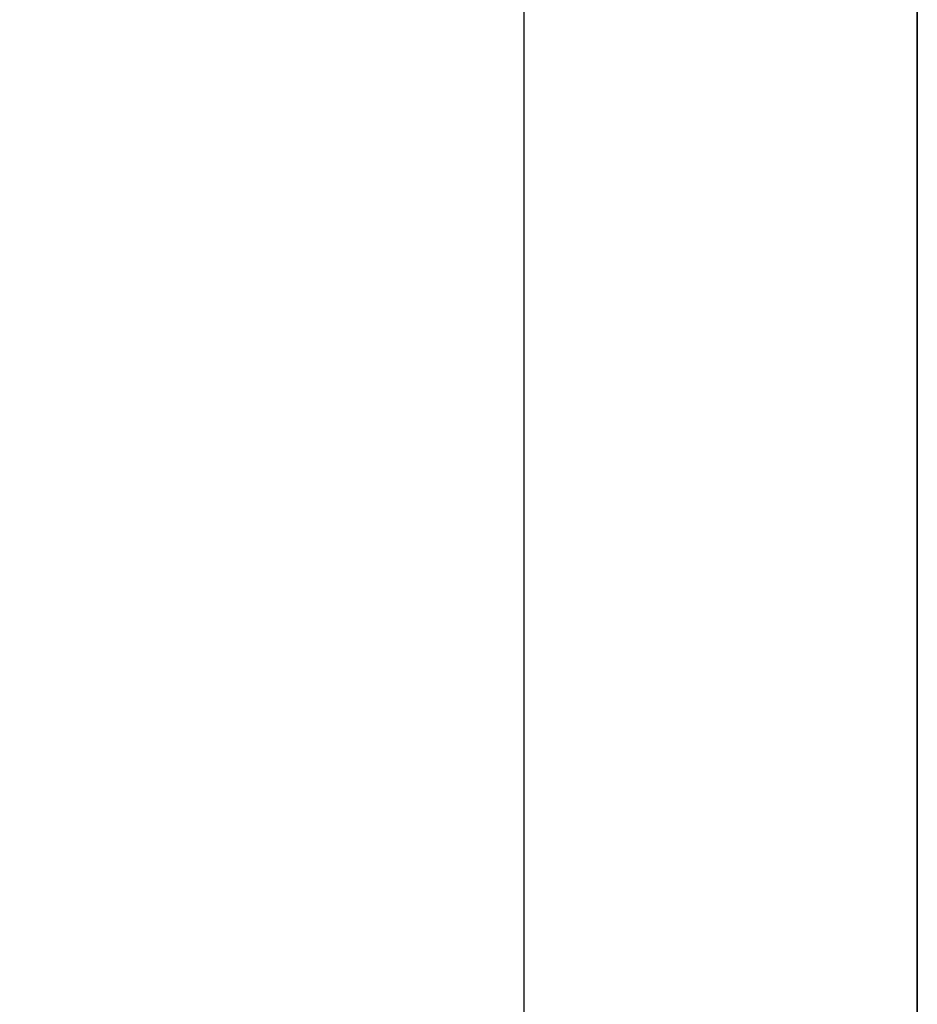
# Model space of a CAD drawing. Header units: millimetres. Extents: x -429 to 420, y -314 to 480.
# Tile 48 of 143: x -106 to -99, y 135 to 142. Entities that reach past the tile are written whole.
import ezdxf

# ---------------------------------------------------------------- set-up
doc = ezdxf.new("R2010")
doc.units = ezdxf.units.MM
doc.header["$MEASUREMENT"] = 0
doc.layers.add('Layer 1', color=7, linetype='Continuous')

msp = doc.modelspace()

# ---------------------------------------------------------------- linework, layer by layer
at = {"layer": 'Layer 1', "color": 114}
msp.add_lwpolyline([(-102.234, 134.546), (-99.2342, 134.546), (-99.2342, 149.546), (-102.234, 149.546), (-102.234, 134.546)], close=True, dxfattribs=at)
at = {"layer": 'Layer 1', "color": 7, "lineweight": 25}
msp.add_open_spline([(-102.234, 161.5462), (-102.234, 161.5462), (-114.2339, 161.5462), (-114.2339, 161.5462), (-114.2339, 161.5462), (-114.2339, 161.5462), (-114.2339, 164.546), (-114.2339, 164.546), (-114.2339, 164.546), (-114.2339, 164.546), (-129.2339, 164.546), (-129.2339, 164.546), (-129.2339, 164.546), (-129.2339, 164.546), (-129.2339, 161.5462), (-129.2339, 161.5462), (-129.2339, 161.5462), (-129.2339, 161.5462), (-141.2341, 161.5462), (-141.2341, 161.5462), (-141.2341, 161.5462), (-141.2341, 161.5462), (-141.2341, 149.546), (-141.2341, 149.546), (-141.2341, 149.546), (-141.2341, 149.546), (-144.234, 149.546), (-144.234, 149.546), (-144.234, 149.546), (-144.234, 149.546), (-144.234, 134.546), (-144.234, 134.546), (-144.234, 134.546), (-144.234, 134.546), (-141.2341, 134.546), (-141.2341, 134.546), (-141.2341, 134.546), (-141.2341, 134.546), (-141.2341, 122.5461), (-141.2341, 122.5461), (-141.2341, 122.5461), (-141.2341, 122.5461), (-129.2339, 122.5461), (-129.2339, 122.5461), (-129.2339, 122.5461), (-129.2339, 122.5461), (-129.2339, 119.5462), (-129.2339, 119.5462), (-129.2339, 119.5462), (-129.2339, 119.5462), (-114.2339, 119.5462), (-114.2339, 119.5462), (-114.2339, 119.5462), (-114.2339, 119.5462), (-114.2339, 122.5461), (-114.2339, 122.5461), (-114.2339, 122.5461), (-114.2339, 122.5461), (-102.234, 122.5461), (-102.234, 122.5461), (-102.234, 122.5461), (-102.234, 122.5461), (-102.234, 134.546), (-102.234, 134.546), (-102.234, 134.546), (-102.234, 134.546), (-99.2341, 134.546), (-99.2341, 134.546), (-99.2341, 134.546), (-99.2341, 134.546), (-99.2341, 149.546), (-99.2341, 149.546), (-99.2341, 149.546), (-99.2341, 149.546), (-102.234, 149.546), (-102.234, 149.546), (-102.234, 149.546), (-102.234, 149.546), (-102.234, 161.5462), (-102.234, 161.5462)], degree=3, knots=[0, 0, 0, 0, 0.047619, 0.047619, 0.047619, 0.047619, 0.095238, 0.095238, 0.095238, 0.095238, 0.142857, 0.142857, 0.142857, 0.142857, 0.190476, 0.190476, 0.190476, 0.190476, 0.238095, 0.238095, 0.238095, 0.238095, 0.285714, 0.285714, 0.285714, 0.285714, 0.333333, 0.333333, 0.333333, 0.333333, 0.380952, 0.380952, 0.380952, 0.380952, 0.428571, 0.428571, 0.428571, 0.428571, 0.47619, 0.47619, 0.47619, 0.47619, 0.52381, 0.52381, 0.52381, 0.52381, 0.571429, 0.571429, 0.571429, 0.571429, 0.619048, 0.619048, 0.619048, 0.619048, 0.666667, 0.666667, 0.666667, 0.666667, 0.714286, 0.714286, 0.714286, 0.714286, 0.761905, 0.761905, 0.761905, 0.761905, 0.809524, 0.809524, 0.809524, 0.809524, 0.857143, 0.857143, 0.857143, 0.857143, 0.904762, 0.904762, 0.904762, 0.904762, 1, 1, 1, 1], dxfattribs=at)

doc.saveas('drawing.dxf')
